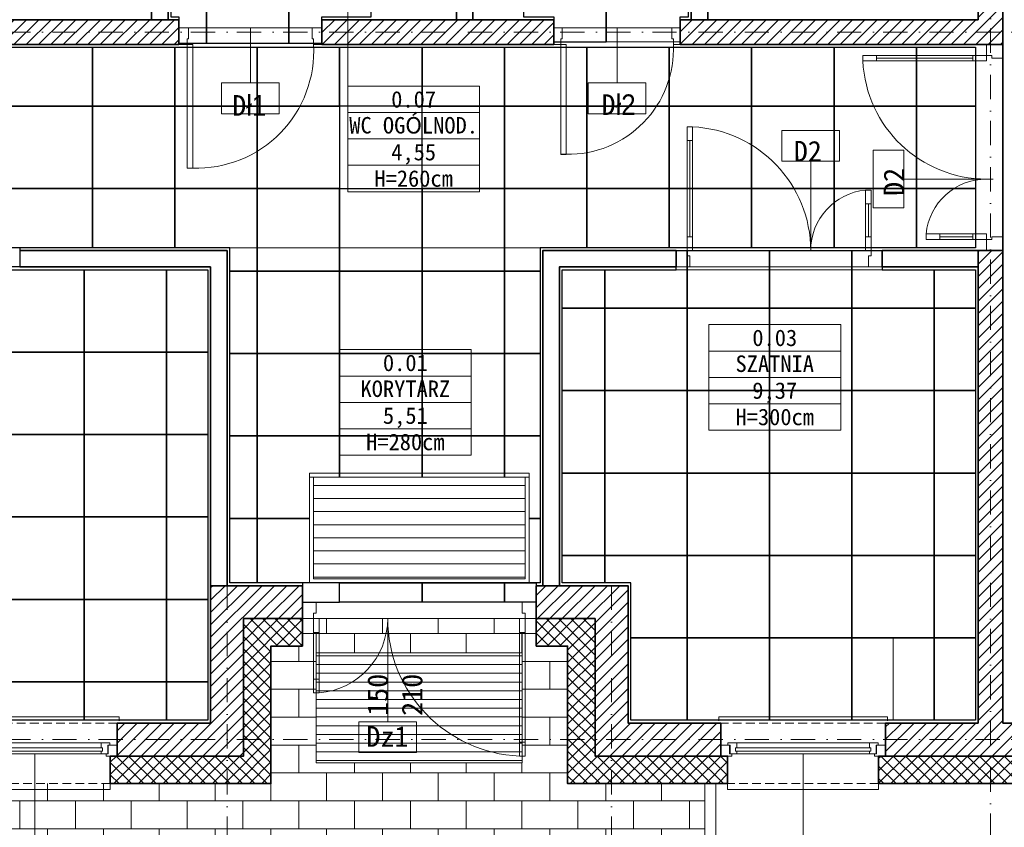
# Model space of a CAD drawing. Header units: millimetres. Extents: x -1373 to 28294, y -9636 to 187.
# Tile 40 of 133: x 9216 to 9933, y -8505 to -7917. Entities that reach past the tile are written whole.
import ezdxf
from ezdxf.enums import TextEntityAlignment as Align

# ---------------------------------------------------------------- set-up
doc = ezdxf.new("R2010")
doc.units = ezdxf.units.MM
doc.linetypes.add('HIDDEN2', pattern=[4.7625, 3.175, -1.5875])
doc.linetypes.add('Kreski i kropki', pattern=[335.138881, 176.388884, -88.194442, 0, -70.555556])
for name, color, linetype, lineweight in [('_k_krawężnik', 252, 'Continuous', 13), ('_k_kreskowanie', 250, 'Continuous', 9), ('_k_ocieplenie', 7, 'Continuous', 35), ('_k_opis', 7, 'Continuous', 13), ('_k_osie', 142, 'Kreski i kropki', 13), ('_k_stolarka', 7, 'Continuous', 13), ('_k_sufit', 7, 'Continuous', 25), ('_k_tabela', 7, 'Continuous', 13), ('_k_widok', 7, 'Continuous', 18), ('_k_wyposażenia', 251, 'Continuous', 9), ('_k_zarys', 7, 'HIDDEN2', 20), ('_k_śc_dz_nadziemie', 211, 'Continuous', 30), ('_k_ściany', 223, 'Continuous', 35)]:
    doc.layers.add(name, color=color, linetype=linetype, lineweight=lineweight)
doc.layers.add('_k_niewidoczna', color=72, linetype='Continuous', lineweight=9, plot=False)
doc.styles.add('GENERATED_STYLE_1', font='MS Gothic.ttf')
doc.styles.add('GENERATED_STYLE_2', font='MS Gothic.ttf')
pattern_1 = [(180, (-159637.322, -33211.366), (1e-12, -9.525), [])]

# ---------------------------------------------------------------- blocks, each defined once
blk = doc.blocks.new('D_90')
at = {"layer": '_k_niewidoczna'}
blk.add_lwpolyline([(135862.75, 36163.65), (135952.75, 36163.65)], dxfattribs=at)
at = {"layer": '_k_opis'}
blk.add_lwpolyline([(135907.75, 36163.65), (135907.75, 36123.65), (135928.75, 36123.65), (135928.75, 36101.15), (135886.75, 36101.15), (135886.75, 36123.65), (135907.75, 36123.65)], dxfattribs=at)
at = {"layer": '_k_stolarka'}
for points in [[(135855.75, 36151.65), (135855.75, 36163.65), (135862.75, 36163.65), (135862.75, 36155.65), (135861.75, 36155.65), (135861.75, 36151.65), (135855.75, 36151.65)], [(135959.75, 36151.65), (135959.75, 36163.65), (135952.75, 36163.65), (135952.75, 36155.65), (135953.75, 36155.65), (135953.75, 36151.65), (135959.75, 36151.65)]]:
    blk.add_lwpolyline(points, dxfattribs=at)
blk.add_lwpolyline([(135861.75, 36151.65), (135865.75, 36151.65), (135865.75, 36061.65), (135861.75, 36061.65)], close=True, dxfattribs=at)
blk.add_lwpolyline([(135865.75, 36061.65, 0.441517), (135953.75, 36151.65)], format="xyb", dxfattribs=at)
at = {"layer": '_k_ściany'}
for points in [[(135855.75, 36151.65), (135855.75, 36163.65)], [(135959.75, 36151.65), (135959.75, 36163.65)]]:
    blk.add_lwpolyline(points, dxfattribs=at)
blk = doc.blocks.new('D_80')
at = {"layer": '_k_niewidoczna'}
blk.add_lwpolyline([(16554.01, -6146.4), (16634.01, -6146.4)], dxfattribs=at)
at = {"layer": '_k_opis'}
blk.add_lwpolyline([(16594.01, -6146.4), (16594.01, -6186.4), (16615.01, -6186.4), (16615.01, -6208.9), (16573.01, -6208.9), (16573.01, -6186.4), (16594.01, -6186.4)], dxfattribs=at)
at = {"layer": '_k_stolarka', "ltscale": 0.5}
for points in [[(16548.01, -6146.4), (16548.01, -6158.4), (16553.01, -6158.4), (16553.01, -6154.4), (16554.01, -6154.4), (16554.01, -6146.4), (16548.01, -6146.4)], [(16640.01, -6146.4), (16640.01, -6158.4), (16635.01, -6158.4), (16635.01, -6154.4), (16634.01, -6154.4), (16634.01, -6146.4), (16640.01, -6146.4)]]:
    blk.add_lwpolyline(points, dxfattribs=at)
blk.add_lwpolyline([(16553.01, -6158.4), (16557.01, -6158.4), (16557.01, -6238.4), (16553.01, -6238.4)], close=True, dxfattribs=at)
blk.add_arc((16558.39, -6161.71), 76.7, 268.97483, 2.47562, dxfattribs=at)
at = {"layer": '_k_ściany'}
for points in [[(16548.01, -6146.4), (16548.01, -6158.4)], [(16640.01, -6146.4), (16640.01, -6158.4)]]:
    blk.add_lwpolyline(points, dxfattribs=at)
blk = doc.blocks.new('D_130w')
at = {"layer": '_k_niewidoczna', "ltscale": 3}
blk.add_lwpolyline([(0, 140), (0, 10)], dxfattribs=at)
at = {"layer": '_k_stolarka', "ltscale": 2}
for points in [[(-12, 150), (0, 150), (0, 140), (-8, 140), (-8, 142), (-12, 142), (-12, 150)], [(-91.96, 140), (-22, 140)], [(-46.01, 10), (-22, 10)], [(-12, 0), (0, 0), (0, 10), (-8, 10), (-8, 8), (-12, 8), (-12, 0)]]:
    blk.add_lwpolyline(points, dxfattribs=at)
for points in [[(-12, 142), (-12, 138), (-101.98, 138), (-101.98, 142)], [(-101.98, 142), (-101.98, 138), (-91.96, 138), (-91.96, 142)], [(-22, 142), (-22, 138), (-12, 138), (-12, 142)], [(-56.01, 8), (-56.01, 12), (-46.01, 12), (-46.01, 8)], [(-12, 8), (-12, 12), (-46.01, 12), (-46.01, 8)], [(-22, 8), (-22, 12), (-12, 12), (-12, 8)]]:
    blk.add_lwpolyline(points, close=True, dxfattribs=at)
for centre, radius, start, end in [((-11.97, 142.11), 90.11, 182.61739, 270), ((-11.85, 7.63), 44.37, 90.15312, 174.3519)]:
    blk.add_arc(centre, radius, start, end, dxfattribs=at)
blk = doc.blocks.new('DZ150')
at = {"layer": '_k_niewidoczna', "ltscale": 3}
blk.add_lwpolyline([(85, 0), (-65, 0)], dxfattribs=at)
at = {"layer": '_k_opis'}
blk.add_lwpolyline([(-13, -12), (-13, -87), (8, -87), (8, -109.5), (-34, -109.5), (-34, -87), (-13, -87)], dxfattribs=at)
at = {"layer": '_k_stolarka', "ltscale": 2}
for points in [[(-75, -12), (-75, 0), (-65, 0), (-65, -8), (-67, -8), (-67, -12), (-75, -12)], [(95, -12), (95, 0), (85, 0), (85, -8), (87, -8), (87, -12), (95, -12)], [(-65, -56), (-65, -22)], [(85, -101.98), (85, -22)]]:
    blk.add_lwpolyline(points, dxfattribs=at)
for points in [[(-67, -12), (-63, -12), (-63, -56), (-67, -56)], [(-67, -22), (-63, -22), (-63, -12), (-67, -12)], [(87, -12), (83, -12), (83, -101.98), (87, -101.98)], [(87, -22), (83, -22), (83, -12), (87, -12)], [(-67, -66), (-63, -66), (-63, -56), (-67, -56)], [(87, -112), (83, -112), (83, -101.98), (87, -101.98)]]:
    blk.add_lwpolyline(points, close=True, dxfattribs=at)
for centre, radius, start, end in [((-67.28, -11.89), 54.28, 274.52159, 359.88361), ((87.14, -11.94), 100.14, 180.03307, 267.62865)]:
    blk.add_arc(centre, radius, start, end, dxfattribs=at)
at = {"layer": '_k_opis', "insert": (12.47, -67.44), "char_height": 15, "width": 0.6272, "attachment_point": 8, "rotation": 90, "style": 'GENERATED_STYLE_1'}
blk.add_mtext('{\\fMS Gothic|b0|i0|c128|p49;1}5{\\fMS Gothic|b0|i0|c128|p49;0\\P2}10', dxfattribs=at)
at = {"layer": '_k_opis', "insert": (-13.23, -90.29), "char_height": 15, "width": 29.3114, "attachment_point": 2, "style": 'GENERATED_STYLE_1'}
blk.add_mtext('{\\fMS Gothic|b1|i0|c128|p49;Dz1}', dxfattribs=at)
blk = doc.blocks.new('O_120_rzut')
at = {"layer": '_k_opis'}
blk.add_lwpolyline([(-60, -22.5), (-60, -91.5), (-39, -91.5), (-39, -114), (-81, -114), (-81, -91.5), (-60, -91.5)], dxfattribs=at)
at = {"layer": '_k_stolarka'}
for points in [[(-121.5, 1.5), (-121.5, 4.5), (1.5, 4.5), (1.5, 1.5)], [(-120, -16), (-120, -24), (-112, -24), (-112, -22.5), (-113.5, -22.5), (-113.5, -16), (-120, -16)], [(-114.75, -16), (-114.75, -14.5), (-108.25, -14.5), (-108.25, -18), (-109.25, -18), (-109.25, -20.5), (-108.25, -20.5), (-108.25, -22.5), (-113.25, -22.5), (-113.25, -16), (-114.75, -16)], [(-5.25, -16), (-5.25, -14.5), (-11.75, -14.5), (-11.75, -18), (-10.75, -18), (-10.75, -20.5), (-11.75, -20.5), (-11.75, -22.5), (-6.75, -22.5), (-6.75, -16), (-5.25, -16)], [(0, -16), (0, -24), (-8, -24), (-8, -22.5), (-6.5, -22.5), (-6.5, -16), (0, -16)], [(-115, -44), (-115, -48.35), (-5, -48.35), (-5, -42)]]:
    blk.add_lwpolyline(points, dxfattribs=at)
for points in [[(-11.75, -18), (-108.25, -18), (-108.25, -14.5), (-11.75, -14.5)], [(-108.25, -22.5), (-11.75, -22.5), (-11.75, -20.5), (-108.25, -20.5)]]:
    blk.add_lwpolyline(points, close=True, dxfattribs=at)
at = {"layer": '_k_zarys', "ltscale": 2}
for points in [[(-120, 0), (0, 0)], [(-115, -44), (-5, -44)]]:
    blk.add_lwpolyline(points, dxfattribs=at)
at = {"layer": '_k_ściany'}
for points in [[(-120, 0), (-120, -24), (-115, -24), (-115, -44)], [(0, 0), (0, -24), (-5, -24), (-5, -44)]]:
    blk.add_lwpolyline(points, dxfattribs=at)
blk = doc.blocks.new('psadzki')
at = {"layer": '_k_niewidoczna', "color": 7}
blk.add_lwpolyline([(-1068, -634), (-1372, -634), (-1372, -962), (-1068, -962)], close=True, dxfattribs=at)
at = {"layer": '_k_sufit'}
for points in [[(-778, -408), (-838, -408), (-838, -450), (-816, -450), (-816, -468), (-778, -468), (-778, -450)], [(-718, -408), (-778, -408), (-778, -468), (-724, -467.89), (-724, -450), (-718, -450)], [(-1068.98, -409), (-1094.98, -409), (-1094.98, -450), (-1088.98, -450), (-1088.98, -469), (-1068.98, -469)], [(-1008.98, -409), (-1068.98, -409), (-1068.98, -469), (-1008.98, -469)], [(-948.98, -409), (-1008.98, -409), (-1008.98, -469), (-984.98, -469), (-984.98, -450), (-948.98, -450)], [(-1212, -472), (-1152, -472), (-1152, -515), (-1212, -515)], [(-1152, -472), (-1092, -472), (-1092, -515), (-1152, -515)], [(-1092, -472), (-1032, -472), (-1032, -515), (-1092, -515)], [(-1032, -472), (-972, -472), (-972, -515), (-1032, -515)], [(-972, -472), (-912, -472), (-912, -515), (-972, -515)], [(-912, -472), (-852, -472), (-852, -515), (-912, -515)], [(-852, -472), (-792, -472), (-792, -515), (-852, -515)], [(-792, -472), (-732, -472), (-732, -515), (-792, -515)], [(-732, -472), (-672, -472), (-672, -515), (-732, -515)], [(-672, -472), (-612, -472), (-612, -515), (-672, -515)], [(-612, -472), (-552, -472), (-552, -515), (-612, -515)], [(-552, -472), (-509, -472), (-509, -515), (-552, -515)], [(-1212, -515), (-1152, -515), (-1152, -575), (-1212, -575)], [(-1212, -515), (-1152, -515), (-1152, -575), (-1212, -575)], [(-1152, -515), (-1092, -515), (-1092, -575), (-1152, -575)], [(-1152, -515), (-1092, -515), (-1092, -575), (-1152, -575)], [(-1092, -515), (-1032, -515), (-1032, -575), (-1092, -575)], [(-1092, -515), (-1032, -515), (-1032, -575), (-1092, -575)], [(-1032, -515), (-972, -515), (-972, -575), (-1032, -575)], [(-1032, -515), (-972, -515), (-972, -575), (-1032, -575)], [(-912, -515), (-852, -515), (-852, -575), (-912, -575)], [(-912, -515), (-852, -515), (-852, -575), (-912, -575)], [(-852, -515), (-792, -515), (-792, -575), (-852, -575)], [(-852, -515), (-792, -515), (-792, -575), (-852, -575)], [(-792, -515), (-732, -515), (-732, -575), (-792, -575)], [(-792, -515), (-732, -515), (-732, -575), (-792, -575)], [(-732, -515), (-672, -515), (-672, -575), (-732, -575)], [(-732, -515), (-672, -515), (-672, -575), (-732, -575)], [(-672, -515), (-612, -515), (-612, -575), (-672, -575)], [(-672, -515), (-612, -515), (-612, -575), (-672, -575)], [(-612, -515), (-552, -515), (-552, -575), (-612, -575)], [(-612, -515), (-552, -515), (-552, -575), (-612, -575)], [(-552, -515), (-509, -515), (-509, -575), (-552, -575)], [(-1212, -575), (-1152, -575), (-1152, -618), (-1212, -618)], [(-1212, -575), (-1152, -575), (-1152, -618), (-1204.98, -618), (-1204.98, -632), (-1212, -632)], [(-1152, -575), (-1092, -575), (-1092, -618), (-1152, -618)], [(-1152, -575), (-1092, -575), (-1092, -618), (-1152, -618)], [(-1092, -575), (-1032, -575), (-1032, -635), (-1052, -635), (-1052, -618), (-1092, -618)], [(-1032, -575), (-972, -575), (-972, -635), (-1032, -635)], [(-972, -575), (-912, -575), (-912, -635), (-972, -635)], [(-912, -575), (-852, -575), (-852, -635), (-912, -635)], [(-852, -575), (-792, -575), (-792, -618), (-826, -618), (-826, -635), (-852, -635)], [(-792, -575), (-732, -575), (-732, -618), (-792, -618)], [(-732, -575), (-672, -575), (-672, -618), (-732, -618)], [(-672, -575), (-612, -575), (-612, -618), (-672, -618)], [(-612, -575), (-552, -575), (-552, -618), (-612, -618)], [(-552, -575), (-509, -575), (-509, -618), (-552, -618)], [(-779, -634), (-727, -634), (-727, -620), (-719, -620), (-719, -662), (-779, -662)], [(-719, -620), (-659, -620), (-659, -662), (-719, -662)], [(-659, -620), (-599, -620), (-599, -662), (-659, -662)], [(-659, -620), (-599, -620), (-599, -662), (-659, -662)], [(-599, -620), (-577, -620), (-577, -634), (-539, -634), (-539, -634), (-539, -662), (-599, -662)], [(-1218, -634), (-1158, -634), (-1158, -694), (-1218, -694)], [(-1158, -634), (-1098, -634), (-1098, -694), (-1158, -694)], [(-1098, -634), (-1068, -634), (-1068, -694), (-1098, -694)], [(-1052, -635), (-1032, -635), (-1032, -695), (-1052, -695)], [(-1032, -635), (-972, -635), (-972, -695), (-1032, -695)], [(-972, -635), (-912, -635), (-912, -695), (-972, -695)], [(-912, -635), (-852, -635), (-852, -695), (-912, -695)], [(-852, -635), (-826, -635), (-826, -695), (-852, -695)], [(-810, -634), (-779, -634), (-779, -662), (-810, -662)], [(-539, -634), (-509, -634), (-509, -662), (-539, -662)], [(-539, -634), (-509, -634), (-509, -662), (-539, -662)], [(-810, -662), (-779, -662), (-779, -722), (-810, -722)], [(-779, -662), (-719, -662), (-719, -722), (-779, -722)], [(-779, -662), (-719, -662), (-719, -722), (-779, -722)], [(-719, -662), (-659, -662), (-659, -722), (-719, -722)], [(-719, -662), (-659, -662), (-659, -722), (-719, -722)], [(-659, -662), (-599, -662), (-599, -722), (-659, -722)], [(-659, -662), (-599, -662), (-599, -722), (-659, -722)], [(-599, -662), (-539, -662), (-539, -722), (-599, -722)], [(-599, -662), (-539, -662), (-539, -722), (-599, -722)], [(-539, -662), (-509, -662), (-509, -722), (-539, -722)], [(-539, -662), (-509, -662), (-509, -722), (-539, -722)], [(-1218, -694), (-1158, -694), (-1158, -754), (-1218, -754)], [(-1158, -694), (-1098, -694), (-1098, -754), (-1158, -754)], [(-1098, -694), (-1068, -694), (-1068, -754), (-1098, -754)], [(-1052, -695), (-1032, -695), (-1032, -755), (-1052, -755)], [(-1032, -695), (-972, -695), (-972, -755), (-1032, -755)], [(-972, -695), (-912, -695), (-912, -755), (-972, -755)], [(-912, -695), (-852, -695), (-852, -755), (-912, -755)], [(-852, -695), (-826, -695), (-826, -755), (-852, -755)], [(-810, -722), (-779, -722), (-779, -782), (-810, -782)], [(-779, -722), (-719, -722), (-719, -782), (-779, -782)], [(-779, -722), (-719, -722), (-719, -782), (-779, -782)], [(-719, -722), (-659, -722), (-659, -782), (-719, -782)], [(-719, -722), (-659, -722), (-659, -782), (-719, -782)], [(-659, -722), (-599, -722), (-599, -782), (-659, -782)], [(-659, -722), (-599, -722), (-599, -782), (-659, -782)], [(-599, -722), (-539, -722), (-539, -782), (-599, -782)], [(-599, -722), (-539, -722), (-539, -782), (-599, -782)], [(-539, -722), (-509, -722), (-509, -782), (-539, -782)], [(-539, -722), (-509, -722), (-509, -782), (-539, -782)], [(-1218, -754), (-1158, -754), (-1158, -814), (-1218, -814)], [(-1158, -754), (-1098, -754), (-1098, -814), (-1158, -814)], [(-1098, -754), (-1068, -754), (-1068, -814), (-1098, -814)], [(-1052, -755), (-1032, -755), (-1032, -815), (-1052, -815)], [(-810, -782), (-779, -782), (-779, -842), (-810, -842)], [(-779, -782), (-719, -782), (-719, -842), (-779, -842)], [(-779, -782), (-719, -782), (-719, -842), (-779, -842)], [(-719, -782), (-659, -782), (-659, -842), (-719, -842)], [(-719, -782), (-659, -782), (-659, -842), (-719, -842)], [(-659, -782), (-599, -782), (-599, -842), (-659, -842)], [(-659, -782), (-599, -782), (-599, -842), (-659, -842)], [(-599, -782), (-539, -782), (-539, -842), (-599, -842)], [(-599, -782), (-539, -782), (-539, -842), (-599, -842)], [(-539, -782), (-509, -782), (-509, -842), (-539, -842)], [(-1218, -814), (-1158, -814), (-1158, -874), (-1218, -874)], [(-1158, -814), (-1098, -814), (-1098, -874), (-1158, -874)], [(-1098, -814), (-1068, -814), (-1068, -874), (-1098, -874)], [(-1052, -815), (-1032, -815), (-1032, -862), (-1052, -862)], [(-810, -842), (-779, -842), (-779, -862), (-810, -862)], [(-779, -842), (-719, -842), (-719, -902), (-760, -902), (-760, -862), (-779, -862)], [(-719, -842), (-659, -842), (-659, -902), (-719, -902)], [(-719, -842), (-659, -842), (-659, -902), (-719, -902)], [(-659, -842), (-599, -842), (-599, -902), (-659, -902)], [(-659, -842), (-599, -842), (-599, -902), (-659, -902)], [(-599, -842), (-539, -842), (-539, -902), (-599, -902)], [(-599, -842), (-539, -842), (-539, -902), (-599, -902)], [(-539, -842), (-509, -842), (-509, -902), (-539, -902)], [(-539, -842), (-509, -842), (-509, -902), (-539, -902)], [(-999, -876), (-972, -876), (-972, -862), (-999, -862)], [(-972, -862), (-912, -862), (-912, -876), (-972, -876)], [(-912, -862), (-852, -862), (-852, -876), (-912, -876)], [(-852, -862), (-829, -862), (-829, -876), (-852, -876)], [(-1218, -874), (-1158, -874), (-1158, -934), (-1218, -934)], [(-1158, -874), (-1098, -874), (-1098, -934), (-1158, -934)], [(-1098, -874), (-1068, -874), (-1068, -934), (-1098, -934)], [(-760, -902), (-719, -902), (-719, -962), (-760, -962)], [(-760, -902), (-719, -902), (-719, -962), (-760, -962)], [(-719, -902), (-659, -902), (-659, -962), (-719, -962)], [(-719, -902), (-659, -902), (-659, -962), (-719, -962)], [(-659, -902), (-599, -902), (-599, -962), (-659, -962)], [(-659, -902), (-599, -902), (-599, -962), (-659, -962)], [(-599, -902), (-539, -902), (-539, -962), (-599, -962)], [(-599, -902), (-539, -902), (-539, -962), (-599, -962)], [(-539, -902), (-509, -902), (-509, -962), (-539, -962)], [(-1218, -934), (-1158, -934), (-1158, -962), (-1218, -962)], [(-1158, -934), (-1098, -934), (-1098, -962), (-1158, -962)], [(-1098, -934), (-1068, -934), (-1068, -962), (-1098, -962)]]:
    blk.add_lwpolyline(points, close=True, dxfattribs=at)
for points in [[(-994, -815), (-1032, -815), (-1032, -755), (-972, -755), (-972, -785)], [(-972, -785), (-972, -755), (-912, -755), (-912, -785)], [(-912, -785), (-912, -755), (-852, -755), (-852, -785)], [(-852, -785), (-852, -755), (-826, -755), (-826, -815), (-834, -815)], [(-972, -862), (-1032, -862), (-1032, -815), (-994, -815)], [(-834, -815), (-826, -815), (-826, -862), (-852, -862)], [(-912, -862), (-972, -862)], [(-852, -862), (-852, -862), (-912, -862)]]:
    blk.add_lwpolyline(points, dxfattribs=at)
at = {"layer": '_k_widok'}
for points in [[(-1068, -634), (-1372, -634), (-1372, -962), (-1068, -962)], [(-994, -862), (-834, -862), (-834, -785), (-994, -785)]]:
    blk.add_lwpolyline(points, close=True, dxfattribs=at)
blk = doc.blocks.new('metryczka_80')
at = {"layer": '_k_opis', "ltscale": 0.1}
for points in [[(-80, 0), (0, 0), (0, -64), (-80, -64)], [(-80, -16), (0, -16), (0, -48), (-80, -48)]]:
    blk.add_lwpolyline(points, close=True, dxfattribs=at)
blk.add_lwpolyline([(-80, -32), (0, -32)], dxfattribs=at)
for tag, style, flags, p in [('ATR_NR_POM', 'GENERATED_STYLE_1', 4, (-40, -13)), ('ATR_POM', 'GENERATED_STYLE_2', 4, (-40, -28.71)), ('ATR_POW', 'GENERATED_STYLE_1', 12, (-40, -45)), ('ATR_WYS', 'GENERATED_STYLE_1', 4, (-40, -61))]:
    blk.add_attdef(tag, text='', height=10, dxfattribs=dict(at, style=style, flags=flags)).set_placement(p, align=Align.CENTER)

msp = doc.modelspace()

# ---------------------------------------------------------------- hatches: boundary and pattern name
at = {"layer": '_k_kreskowanie', "ltscale": 2, "transparency": 33554687}
h = msp.add_hatch(dxfattribs=at)
h.set_pattern_fill('ANSI37', color=256, scale=2)
h.set_pattern_definition([(45, (5600.2866, -4281.579), (-4.490128, 4.490128), []), (135, (5600.2866, -4281.579), (-4.490128, -4.490128), [])])
h.paths.add_polyline_path([(9172.24, -8472.8), (9172.24, -8452.8), (8600.24, -8452.8), (8600.24, -8317.8), (8580.24, -8317.8), (8580.24, -8472.8)], flags=17)
h.paths.add_polyline_path([(9422.24, -8372.8), (9422.24, -8352.8), (9379.24, -8352.8), (9379.24, -8452.8), (9282.24, -8452.8), (9282.24, -8472.8), (9399.24, -8472.8), (9399.24, -8372.8)], flags=17)
h.paths.add_polyline_path([(10445.24, -7645.8), (10465.24, -7645.8), (10465.24, -7418.8), (9809.24, -7418.8), (9809.24, -7438.8), (10445.24, -7438.8)])
h.paths.add_polyline_path([(10445.24, -8045.8), (10465.24, -8045.8), (10465.24, -7845.8), (10445.24, -7845.8)])
h.paths.add_polyline_path([(10361.74, -8452.8), (10361.74, -8472.8), (10465.24, -8472.8), (10465.24, -8245.8), (10445.24, -8245.8), (10445.24, -8452.8)])
h.paths.add_polyline_path([(10101.74, -8452.8), (10101.74, -8472.8), (10251.74, -8472.8), (10251.74, -8452.8)])
h.paths.add_polyline_path([(9731.74, -8472.8), (9731.74, -8452.8), (9635.24, -8452.8), (9635.24, -8372.8), (9635.24, -8352.8), (9592.24, -8352.8), (9592.24, -8372.8), (9615.24, -8372.8), (9615.24, -8472.8)])
h.paths.add_polyline_path([(9841.74, -8452.8), (9841.74, -8472.8), (9991.74, -8472.8), (9991.74, -8452.8)])
h.paths.add_polyline_path([(8600.24, -8084.8), (8580.24, -8084.8), (8580.24, -8167.8), (8600.24, -8167.8)])
h.paths.add_polyline_path([(8600.24, -7852.21), (8580.24, -7852.21), (8580.24, -7934.8), (8600.24, -7934.8)])
h.paths.add_polyline_path([(8600.24, -7619.61), (8580.24, -7619.61), (8580.24, -7702.21), (8600.24, -7702.21)])
h.paths.add_polyline_path([(8868.79, -7438.8), (8868.79, -7418.8), (8580.24, -7418.8), (8580.24, -7515.61), (8600.24, -7515.61), (8600.24, -7438.8)])
h.paths.add_polyline_path([(9279.26, -7418.8), (9279.26, -7438.8), (9699.24, -7438.8), (9699.24, -7418.8)])
h.paths.add_polyline_path([(9169.26, -7438.8), (9169.26, -7418.8), (8978.79, -7418.8), (8978.79, -7438.8)])
h = msp.add_hatch(dxfattribs=at)
h.set_pattern_fill('ANSI31', color=256, scale=2)
h.set_pattern_definition([(45, (5600.2866, -4281.579), (-4.490128, 4.490128), [])])
h.paths.add_polyline_path([(9422.24, -8352.8), (9422.24, -8328.8), (9355.24, -8328.8), (9355.24, -8428.8), (9287.24, -8428.8), (9287.24, -8452.8), (9379.24, -8452.8), (9379.24, -8352.8)])
h.paths.add_polyline_path([(10421.24, -7645.8), (10445.24, -7645.8), (10445.24, -7438.8), (9814.24, -7438.8), (9814.24, -7462.8), (9914.24, -7462.8), (9914.24, -7688.8), (9932.24, -7688.8), (9932.24, -7462.8), (10421.24, -7462.8)])
h.paths.add_polyline_path([(10421.24, -8045.8), (10445.24, -8045.8), (10445.24, -7845.8), (10421.24, -7845.8)])
h.paths.add_polyline_path([(10366.74, -8428.8), (10366.74, -8452.8), (10445.24, -8452.8), (10445.24, -8245.8), (10421.24, -8245.8), (10421.24, -8428.8)])
h.paths.add_polyline_path([(10106.74, -8428.8), (10106.74, -8452.8), (10246.74, -8452.8), (10246.74, -8428.8)])
h.paths.add_polyline_path([(9846.74, -8428.8), (9846.74, -8452.8), (9986.74, -8452.8), (9986.74, -8428.8), (9932.24, -8428.8), (9932.24, -8084.8), (9914.24, -8084.8), (9914.24, -8428.8)])
h.paths.add_polyline_path([(9726.74, -8452.8), (9726.74, -8428.8), (9659.24, -8428.8), (9659.24, -8352.8), (9659.24, -8328.8), (9592.24, -8328.8), (9592.24, -8352.8), (9635.24, -8352.8), (9635.24, -8452.8)])
h.paths.add_polyline_path([(8600.24, -8162.8), (8624.24, -8162.8), (8624.24, -8084.8), (8600.24, -8084.8)])
h.paths.add_polyline_path([(8624.24, -8322.8), (8600.24, -8322.8), (8600.24, -8452.8), (9167.24, -8452.8), (9167.24, -8428.8), (8624.24, -8428.8)])
h.paths.add_polyline_path([(8624.24, -7619.61), (8600.24, -7619.61), (8600.24, -7697.21), (8624.24, -7697.21)])
h.paths.add_polyline_path([(8863.79, -7462.8), (8863.79, -7438.8), (8600.24, -7438.8), (8600.24, -7515.61), (8624.24, -7515.61), (8624.24, -7462.8)])
h.paths.add_polyline_path([(9164.26, -7462.8), (9164.26, -7438.8), (8983.79, -7438.8), (8983.79, -7462.8)])
h.paths.add_polyline_path([(9284.26, -7438.8), (9284.26, -7462.8), (9694.24, -7462.8), (9694.24, -7438.8)])
h.paths.add_polyline_path([(8692.23, -7934.8), (8692.23, -7916.8), (8624.24, -7916.8), (8624.24, -7857.21), (8600.24, -7857.21), (8600.24, -7934.8)])
h.paths.add_polyline_path([(8796.23, -7916.8), (8796.23, -7934.8), (8880.65, -7934.8), (8880.65, -7916.8)])
h.paths.add_polyline_path([(9098.26, -7934.8), (9098.26, -7916.8), (8984.65, -7916.8), (8984.65, -7934.8)])
h.paths.add_polyline_path([(9332.26, -7934.8), (9332.26, -7916.8), (9202.26, -7916.8), (9202.26, -7934.8)])
h.paths.add_polyline_path([(9697.24, -7916.8), (9697.24, -7934.8), (9932.24, -7934.8), (9932.24, -7792.8), (9914.24, -7792.8), (9914.24, -7916.8)])
h.paths.add_polyline_path([(9605.24, -7934.8), (9605.24, -7916.8), (9436.26, -7916.8), (9436.26, -7934.8)])
h = msp.add_hatch(dxfattribs=at)
h.set_pattern_fill('AR-B816', color=256, scale=0.1)
h.set_pattern_definition([(0, (7306.165, -3385.17), (0, 20.32), []), (90, (7306.165, -3385.17), (-20.32, 20.32), [20.32, -20.32])])
h.paths.add_polyline_path([(8580.24, -7485.8), (8380.24, -7485.8), (8380.24, -7642.8), (8580.24, -7642.8), (8580.24, -7619.61), (8600.24, -7619.61), (8600.24, -7515.61), (8580.24, -7515.61)])
h.paths.add_polyline_path([(9432.24, -8457.8), (9432.24, -8377.8), (9582.24, -8377.8), (9582.24, -8457.8)], flags=16)
h.paths.add_polyline_path([(9615.24, -8472.8), (9615.24, -8372.8), (9592.24, -8372.8), (9592.24, -8352.8), (9422.24, -8352.8), (9422.24, -8372.8), (9399.24, -8372.8), (9399.24, -8472.8), (8580.24, -8472.8), (8580.24, -8084.8), (8600.24, -8084.8), (8600.24, -7934.8), (8580.24, -7934.8), (8380.24, -7934.8), (8380.24, -8672.8), (9715.24, -8672.8), (9715.24, -8472.8)])
at = {"layer": '_k_kreskowanie', "ltscale": 2}
h = msp.add_hatch(dxfattribs=at)
h.set_pattern_fill('ANSI31', color=256, scale=3, angle=135)
h.set_pattern_definition([(180, (-159637.322, -33211.366), (1e-12, -9.525), [])])
h.paths.add_polyline_path([(9584.24, -8249.8), (9430.24, -8249.8), (9430.24, -8323.8), (9584.24, -8323.8)])
h = msp.add_hatch(dxfattribs=at)
h.set_pattern_fill('ANSI31', color=256, scale=3, angle=135)
h.set_pattern_definition(pattern_1)
h.paths.add_polyline_path([(9584.24, -8249.8), (9430.24, -8249.8), (9430.24, -8323.8), (9584.24, -8323.8)])
h = msp.add_hatch(dxfattribs=at)
h.set_pattern_fill('ANSI31', color=256, scale=3, angle=135)
h.set_pattern_definition(pattern_1)
h.paths.add_polyline_path([(9584.24, -8249.8), (9430.24, -8249.8), (9430.24, -8323.8), (9584.24, -8323.8)])
at = {"layer": '_k_wyposażenia', "ltscale": 2}
h = msp.add_hatch(dxfattribs=at)
h.set_pattern_fill('ANSI31', color=256, scale=2, angle=135)
h.set_pattern_definition([(180, (11367.235, -8341.8046), (-1e-15, -6.35), [])])
h.paths.add_polyline_path([(9582.24, -8377.8), (9432.24, -8377.8), (9432.24, -8457.8), (9582.24, -8457.8)])

# ---------------------------------------------------------------- linework, layer by layer
at = {"layer": '_k_krawężnik'}
for points in [[(9715.24, -8472.8), (9715.24, -8672.8)], [(9723.24, -8472.8), (9723.24, -8672.8)]]:
    msp.add_lwpolyline(points, dxfattribs=at)
at = {"layer": '_k_niewidoczna'}
for points in [[(9193.24, -8082.8), (9439.24, -8082.8), (9439.24, -8082.8), (9912.24, -8082.8), (9912.24, -7936.8), (8626.24, -7936.8), (8626.24, -8082.8), (9193.24, -8082.8)], [(9369.24, -8082.8), (9595.24, -8082.8), (9595.24, -8326.8), (9369.24, -8326.8)], [(9353.24, -8098.8), (9049.24, -8098.8), (9049.24, -8426.8), (9353.24, -8426.8)], [(9611.24, -8098.8), (9912.24, -8098.8), (9912.24, -8426.8), (9661.24, -8426.8), (9661.24, -8326.8), (9611.24, -8326.8)]]:
    msp.add_lwpolyline(points, close=True, dxfattribs=at)
at = {"layer": '_k_ocieplenie'}
for points in [[(9282.24, -8472.8), (9399.24, -8472.8), (9399.24, -8372.8), (9422.24, -8372.8)], [(9592.24, -8372.8), (9615.24, -8372.8), (9615.24, -8472.8), (9731.74, -8472.8)], [(9841.74, -8472.8), (9991.74, -8472.8)]]:
    msp.add_lwpolyline(points, dxfattribs=at)
at = {"layer": '_k_opis', "ltscale": 0.1}
msp.add_lwpolyline([(9455.11, -7965.19), (9455.11, -7848.46)], dxfattribs=at)
at = {"layer": '_k_opis'}
for points in [[(9792.23, -8085.07), (9792.23, -8019.87), (9771.23, -8019.87), (9771.23, -7997.37), (9813.23, -7997.37), (9813.23, -8019.87), (9792.23, -8019.87)], [(9925.19, -8032.8), (9860.19, -8032.8), (9860.19, -8053.8), (9837.69, -8053.8), (9837.69, -8011.8), (9860.19, -8011.8), (9860.19, -8032.8)]]:
    msp.add_lwpolyline(points, dxfattribs=at)
at = {"layer": '_k_osie', "ltscale": 0.1}
for points in [[(9923.24, -7183.8), (9923.24, -8762.8)], [(8265.23, -7925.8), (10865.24, -7925.8)], [(9367.24, -8328.8), (9367.24, -8762.8)], [(9647.24, -8328.8), (9647.24, -8762.8)], [(8265.23, -8440.8), (10865.24, -8440.8)]]:
    msp.add_lwpolyline(points, dxfattribs=at)
at = {"layer": '_k_stolarka', "ltscale": 0.5}
for points in [[(9605.24, -7922.8), (9605.24, -7934.8), (9610.24, -7934.8), (9610.24, -7930.8), (9611.24, -7930.8), (9611.24, -7922.8), (9605.24, -7922.8)], [(9605.24, -7922.8), (9605.24, -7934.8), (9610.24, -7934.8), (9610.24, -7930.8), (9611.24, -7930.8), (9611.24, -7922.8), (9605.24, -7922.8)], [(9605.24, -7922.8), (9605.24, -7934.8), (9610.24, -7934.8), (9610.24, -7930.8), (9611.24, -7930.8), (9611.24, -7922.8), (9605.24, -7922.8)], [(9605.24, -7922.8), (9605.24, -7934.8), (9610.24, -7934.8), (9610.24, -7930.8), (9611.24, -7930.8), (9611.24, -7922.8), (9605.24, -7922.8)], [(9697.24, -7922.8), (9697.24, -7934.8), (9692.24, -7934.8), (9692.24, -7930.8), (9691.24, -7930.8), (9691.24, -7922.8), (9697.24, -7922.8)], [(9697.24, -7922.8), (9697.24, -7934.8), (9692.24, -7934.8), (9692.24, -7930.8), (9691.24, -7930.8), (9691.24, -7922.8), (9697.24, -7922.8)], [(9697.24, -7922.8), (9697.24, -7934.8), (9692.24, -7934.8), (9692.24, -7930.8), (9691.24, -7930.8), (9691.24, -7922.8), (9697.24, -7922.8)], [(9697.24, -7922.8), (9697.24, -7934.8), (9692.24, -7934.8), (9692.24, -7930.8), (9691.24, -7930.8), (9691.24, -7922.8), (9697.24, -7922.8)]]:
    msp.add_lwpolyline(points, dxfattribs=at)
msp.add_lwpolyline([(9610.24, -7934.8), (9614.24, -7934.8), (9614.24, -8014.8), (9610.24, -8014.8)], close=True, dxfattribs=at)
msp.add_lwpolyline([(9610.24, -7934.8), (9614.24, -7934.8), (9614.24, -8014.8), (9610.24, -8014.8)], close=True, dxfattribs=at)
msp.add_lwpolyline([(9610.24, -7934.8), (9614.24, -7934.8), (9614.24, -8014.8), (9610.24, -8014.8)], close=True, dxfattribs=at)
msp.add_lwpolyline([(9610.24, -7934.8), (9614.24, -7934.8), (9614.24, -8014.8), (9610.24, -8014.8)], close=True, dxfattribs=at)
at = {"layer": '_k_stolarka'}
msp.add_lwpolyline([(9422.24, -8352.8), (9592.24, -8352.8)], dxfattribs=at)
at = {"layer": '_k_stolarka', "ltscale": 0.5}
msp.add_arc((9615.61, -7938.12), 76.7, 268.97483, 2.47562, dxfattribs=at)
msp.add_arc((9615.61, -7938.12), 76.7, 268.97483, 2.47562, dxfattribs=at)
msp.add_arc((9615.61, -7938.12), 76.7, 268.97483, 2.47562, dxfattribs=at)
msp.add_arc((9615.61, -7938.12), 76.7, 268.97483, 2.47562, dxfattribs=at)
at = {"layer": '_k_widok'}
msp.add_lwpolyline([(9912.24, -8426.8), (9852.24, -8426.8), (9852.24, -8366.8), (9912.24, -8366.8)], close=True, dxfattribs=at)
at = {"layer": '_k_wyposażenia', "ltscale": 0.1}
for points in [[(9427.24, -8246.8), (9587.24, -8246.8), (9587.24, -8326.8), (9427.24, -8326.8)], [(9427.24, -8246.8), (9587.24, -8246.8), (9587.24, -8326.8), (9427.24, -8326.8)], [(9427.24, -8246.8), (9587.24, -8246.8), (9587.24, -8326.8), (9427.24, -8326.8)], [(9430.24, -8249.8), (9584.24, -8249.8), (9584.24, -8323.8), (9430.24, -8323.8)], [(9430.24, -8249.8), (9584.24, -8249.8), (9584.24, -8323.8), (9430.24, -8323.8)], [(9430.24, -8249.8), (9584.24, -8249.8), (9584.24, -8323.8), (9430.24, -8323.8)]]:
    msp.add_lwpolyline(points, close=True, dxfattribs=at)
at = {"layer": '_k_wyposażenia'}
msp.add_lwpolyline([(9432.24, -8377.8), (9582.24, -8377.8), (9582.24, -8457.8), (9432.24, -8457.8)], close=True, dxfattribs=at)
at = {"layer": '_k_ściany'}
for points in [[(9324.26, -7810.8), (9324.26, -7916.8), (9312.26, -7916.8), (9312.26, -7566.8)], [(9526.26, -7916.8), (9534.26, -7916.8), (9534.26, -7691.8), (9324.26, -7691.8), (9324.26, -7916.8), (9332.26, -7916.8)], [(9546.26, -7810.8), (9546.26, -7916.8), (9534.26, -7916.8), (9534.26, -7691.8)], [(9914.24, -7792.8), (9914.24, -7916.8)], [(9932.24, -8428.8), (9932.24, -7792.8)], [(9717.24, -7916.8), (9717.24, -7798.8), (9546.26, -7798.8)], [(9705.24, -7916.8), (9705.24, -7810.8), (9546.26, -7810.8)], [(9202.26, -7916.8), (9332.26, -7916.8)], [(9332.26, -7934.8), (9332.26, -7916.8)], [(9436.26, -7916.8), (9605.24, -7916.8)], [(9436.26, -7934.8), (9436.26, -7916.8)], [(9605.24, -7934.8), (9605.24, -7916.8)], [(9697.24, -7916.8), (9914.24, -7916.8)], [(9697.24, -7934.8), (9697.24, -7916.8)], [(9202.26, -7934.8), (9332.26, -7934.8)], [(9436.26, -7934.8), (9605.24, -7934.8)], [(9697.24, -7934.8), (9932.24, -7934.8)], [(9367.24, -8084.8), (9216.26, -8084.8)], [(9367.24, -8084.8), (9367.24, -8328.8)], [(9694.24, -8084.8), (9597.24, -8084.8), (9597.24, -8328.8)], [(9694.24, -8096.8), (9694.24, -8084.8)], [(9844.24, -8096.8), (9914.24, -8096.8), (9914.24, -8084.8), (9844.24, -8084.8)], [(9844.24, -8096.8), (9844.24, -8084.8)], [(9914.24, -8084.8), (9914.24, -8428.8)], [(9914.24, -8084.8), (9932.24, -8084.8)], [(9216.26, -8096.8), (9355.24, -8096.8)], [(9355.24, -8096.8), (9355.24, -8428.8)], [(9609.24, -8328.8), (9609.24, -8096.8), (9694.24, -8096.8)], [(9355.24, -8328.8), (9422.24, -8328.8)], [(9422.24, -8328.8), (9422.24, -8372.8)], [(9592.24, -8328.8), (9659.24, -8328.8), (9659.24, -8428.8), (9726.74, -8428.8)], [(9592.24, -8328.8), (9592.24, -8372.8)], [(9287.24, -8452.8), (9379.24, -8452.8), (9379.24, -8352.8), (9422.24, -8352.8)], [(9592.24, -8352.8), (9635.24, -8352.8), (9635.24, -8452.8), (9731.74, -8452.8)], [(9287.24, -8428.8), (9355.24, -8428.8)], [(9846.74, -8428.8), (9914.24, -8428.8)], [(9932.24, -8428.8), (9986.74, -8428.8)], [(9841.74, -8452.8), (9986.74, -8452.8)]]:
    msp.add_lwpolyline(points, dxfattribs=at)

# ---------------------------------------------------------------- block references
at = {"layer": '_k_tabela', "ltscale": 0.1}
ref = msp.add_blockref('metryczka_80', (9551.11, -7965.19), dxfattribs=dict(at, xscale=1.2, yscale=1.2, zscale=1.2))
ref.add_attrib('ATR_POW', '4,55', dxfattribs={"layer": '_k_opis', "ltscale": 0.1, "height": 12, "style": 'GENERATED_STYLE_1'}).set_placement((9503.11, -8019.19), align=Align.CENTER)
ref.add_attrib('ATR_NR_POM', '0.07', dxfattribs={"layer": '_k_opis', "ltscale": 0.1, "height": 12, "style": 'GENERATED_STYLE_1'}).set_placement((9503.11, -7980.79), align=Align.CENTER)
ref.add_attrib('ATR_POM', 'WC OGÓLNOD.', dxfattribs={"layer": '_k_opis', "ltscale": 0.1, "height": 12, "style": 'GENERATED_STYLE_2'}).set_placement((9503.11, -7999.65), align=Align.CENTER)
ref.add_attrib('ATR_WYS', 'H=260cm', dxfattribs={"layer": '_k_opis', "ltscale": 0.1, "height": 12, "style": 'GENERATED_STYLE_1'}).set_placement((9503.11, -8038.39), align=Align.CENTER)
ref = msp.add_blockref('metryczka_80', (9814.08, -8138.77), dxfattribs=dict(at, xscale=1.2, yscale=1.2, zscale=1.2))
ref.add_attrib('ATR_POW', '9,37', dxfattribs={"layer": '_k_opis', "ltscale": 0.1, "height": 12, "style": 'GENERATED_STYLE_1'}).set_placement((9766.08, -8192.77), align=Align.CENTER)
ref.add_attrib('ATR_NR_POM', '0.03', dxfattribs={"layer": '_k_opis', "ltscale": 0.1, "height": 12, "style": 'GENERATED_STYLE_1'}).set_placement((9766.08, -8154.37), align=Align.CENTER)
ref.add_attrib('ATR_POM', 'SZATNIA', dxfattribs={"layer": '_k_opis', "ltscale": 0.1, "height": 12, "style": 'GENERATED_STYLE_2'}).set_placement((9766.08, -8173.23), align=Align.CENTER)
ref.add_attrib('ATR_WYS', 'H=300cm', dxfattribs={"layer": '_k_opis', "ltscale": 0.1, "height": 12, "style": 'GENERATED_STYLE_1'}).set_placement((9766.08, -8211.97), align=Align.CENTER)
ref = msp.add_blockref('metryczka_80', (9545.08, -8156.99), dxfattribs=dict(at, xscale=1.2, yscale=1.2, zscale=1.2))
ref.add_attrib('ATR_POW', '5,51', dxfattribs={"layer": '_k_opis', "ltscale": 0.1, "height": 12, "style": 'GENERATED_STYLE_1'}).set_placement((9497.08, -8210.99), align=Align.CENTER)
ref.add_attrib('ATR_NR_POM', '0.01', dxfattribs={"layer": '_k_opis', "ltscale": 0.1, "height": 12, "style": 'GENERATED_STYLE_1'}).set_placement((9497.08, -8172.59), align=Align.CENTER)
ref.add_attrib('ATR_POM', 'KORYTARZ', dxfattribs={"layer": '_k_opis', "ltscale": 0.1, "height": 12, "style": 'GENERATED_STYLE_2'}).set_placement((9497.08, -8191.44), align=Align.CENTER)
ref.add_attrib('ATR_WYS', 'H=280cm', dxfattribs={"layer": '_k_opis', "ltscale": 0.1, "height": 12, "style": 'GENERATED_STYLE_1'}).set_placement((9497.08, -8230.19), align=Align.CENTER)
at = {"layer": '_k_widok'}
msp.add_blockref('psadzki', (10421.24, -7464.8), dxfattribs=at)
at = {"layer": '_k_wyposażenia'}
msp.add_blockref('D_130w', (9932.24, -8084.8), dxfattribs=at)
at = {"layer": '_k_wyposażenia', "xscale": -1, "rotation": 90}
msp.add_blockref('D_130w', (9844.24, -8096.8), dxfattribs=at)
at = {"layer": '_k_śc_dz_nadziemie', "xscale": -1}
for p in [(9167.24, -8428.8), (9726.74, -8428.8)]:
    msp.add_blockref('O_120_rzut', p, dxfattribs=at)
at = {"layer": '_k_ściany', "ltscale": 2}
for name, p in [('D_90', (-126523.5, -44086.45)), ('D_80', (-6942.78, -1776.41))]:
    msp.add_blockref(name, p, dxfattribs=at)
at = {"layer": '_k_ściany'}
msp.add_blockref('DZ150', (9497.24, -8340.8), dxfattribs=at)

# ---------------------------------------------------------------- texts
at = {"layer": '_k_opis', "char_height": 15, "width": 29.3114, "attachment_point": 8, "style": 'GENERATED_STYLE_1'}
for s, insert, rotation in [('{\\fMS Gothic|b1|i0|c128|p49;D\\fMS Gothic|b1|i0|c238|p49;ł1}', (9383.47, -7986.67), 0.17142), ('{\\fMS Gothic|b1|i0|c128|p49;D\\fMS Gothic|b1|i0|c238|p49;ł2}', (9652.31, -7986.16), 359.82858), ('{\\fMS Gothic|b1|i0|c128|p49;D\\fMS Gothic|b1|i0|c238|p49;2}', (9790.18, -8020.03), 0.17142), ('{\\fMS Gothic|b1|i0|c128|p49;D\\fMS Gothic|b1|i0|c238|p49;2}', (9860.35, -8034.85), 90.17142)]:
    msp.add_mtext(s, dxfattribs=dict(at, insert=insert, rotation=rotation))

doc.saveas('drawing.dxf')
